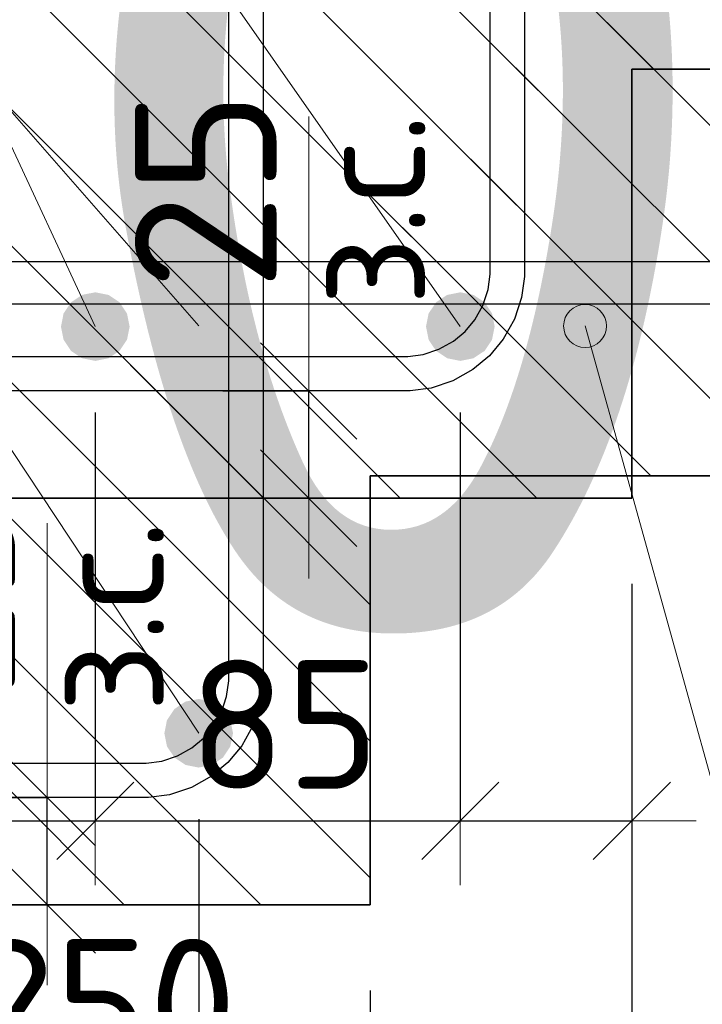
# Model space of a CAD drawing. Header units: metres. Extents: x -38 to 98, y -15 to 21.
# Tile 70 of 124: x 72.383 to 72.542, y 6.26 to 6.49. Entities that reach past the tile are written whole.
import ezdxf

# ---------------------------------------------------------------- set-up
doc = ezdxf.new("R2010")
doc.units = ezdxf.units.M
doc.header["$PDMODE"] = 65
for name, color, linetype, lineweight in [('XR$3$Арм.стержн. Хомут', 240, 'Continuous', 35), ('XR$3$Арм.стержн.горизонт. 1', 180, 'Continuous', 35), ('XR$3$Размерная линия (1)', 7, 'Continuous', 13), ('XR$3$Размерная линия_ общее', 7, 'Continuous', 13), ('XR$5$Арм. стержнями нижней зоны', 180, 'Continuous', 35), ('XR$5$Арм.стержн. Арматура края', 96, 'Continuous', 35), ('XR$5$Арм.стержн. Хомут', 240, 'Continuous', 35), ('XR$5$Арм.стержн.горизонт. 1', 180, 'Continuous', 35), ('XR$5$ВК__отв в полу 1-2 эт', 220, 'Continuous', 25), ('XR$5$Размерная линия (1)', 7, 'Continuous', 13), ('XR$5$Размерная линия_ общее', 7, 'Continuous', 13)]:
    doc.layers.add(name, color=color, linetype=linetype, lineweight=lineweight)
doc.styles.add('ISOCPEUR', font='txt')
doc.dimstyles.new('DIMSTYLE_11', dxfattribs={"dimtxt": 0.033, "dimasz": 0.0375, "dimexe": 0, "dimexo": 0, "dimgap": 0.0165, "dimtad": 2, "dimdec": 0, "dimlfac": 1000, "dimrnd": 1, "dimzin": 12, "dimdsep": 46, "dimtxsty": 'ISOCPEUR', "dimblk1": 'ALL_ML_STRICH', "dimblk2": 'ALL_ML_STRICH', "dimsah": 1, "dimcen": 0, "dimclrd": 7, "dimclre": 256, "dimclrt": 7, "dimadec": 0, "dimazin": 0, "dimtfac": 1, "dimtdec": 0, "dimtix": 1, "dimtmove": 2, "dimatfit": 3, "dimfxl": 0, "dimtvp": 1.2, "dimtzin": 0, "dimlwd": 0, "dimlwe": -3, "dimarcsym": 0})
doc.dimstyles.new('DIMSTYLE_12', dxfattribs={"dimtxt": 0.03, "dimasz": 0.03, "dimexe": 0, "dimexo": 0, "dimgap": 0.015, "dimtad": 2, "dimdec": 0, "dimlfac": 1000, "dimrnd": 1, "dimzin": 12, "dimdsep": 46, "dimtxsty": 'ISOCPEUR', "dimblk1": 'ALL_ML_STRICH', "dimblk2": 'ALL_ML_STRICH', "dimsah": 1, "dimcen": 0, "dimclrd": 7, "dimclre": 256, "dimclrt": 7, "dimadec": 0, "dimazin": 0, "dimtfac": 1, "dimtdec": 0, "dimtix": 1, "dimtmove": 2, "dimatfit": 3, "dimfxl": 0, "dimtzin": 0, "dimlwd": 0, "dimlwe": -3, "dimarcsym": 0})
doc.dimstyles.new('DIMSTYLE_14', dxfattribs={"dimtxt": 0.03, "dimasz": 0.03, "dimexe": 0, "dimexo": 0, "dimgap": 0.015, "dimtad": 2, "dimdec": 0, "dimlfac": 1000, "dimrnd": 1, "dimzin": 12, "dimdsep": 46, "dimtxsty": 'ISOCPEUR', "dimblk1": 'ALL_ML_STRICH', "dimblk2": 'ALL_ML_STRICH', "dimsah": 1, "dimcen": 0, "dimclrd": 7, "dimclre": 256, "dimclrt": 7, "dimadec": 0, "dimazin": 0, "dimtfac": 1, "dimtdec": 0, "dimtix": 1, "dimtmove": 2, "dimatfit": 3, "dimfxl": 0, "dimtvp": 1.2, "dimtzin": 0, "dimlwd": 0, "dimlwe": -3, "dimarcsym": 0})
pattern_1 = [(135, (0, 0), (-0.031819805, -0.031819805), [0.4, -0.05, 0, -0.05]), (135, (-0.01591, -0.01591), (-0.031819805, -0.031819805), [0.8, -0.1, 0.1, -0.1])]

# ---------------------------------------------------------------- blocks, each defined once
blk = doc.blocks.new('ALL_ML_STRICH')
at = {"color": 0, "linetype": 'ByBlock', "lineweight": -2}
for p, q in [((0, -0.5), (0, 0.5)), ((-0.3, -0.3), (0.3, 0.3)), ((-1, 0), (0.5, 0))]:
    blk.add_line(p, q, dxfattribs=at)
blk = doc.blocks.new('*D70')
at = {"layer": 'DEFPOINTS', "color": 7, "linetype": 'Continuous', "lineweight": 13, "transparency": 33554687}
for p in [(72.40997, 6.40326), (72.41497, 6.37826), (72.44996, 6.37826)]:
    blk.add_point(p, dxfattribs=at)
at = {"layer": 'XR$3$Размерная линия_ общее', "color": 253, "linetype": 'Continuous', "lineweight": -2, "true_color": 0xa0a0a0, "transparency": 33554687}
for p, q in [((72.42997, 6.40326), (72.44996, 6.40326)), ((72.43497, 6.37826), (72.44996, 6.37826))]:
    blk.add_line(p, q, dxfattribs=at)
at = {"layer": 'XR$3$Размерная линия_ общее', "color": 7, "linetype": 'Continuous', "lineweight": -2, "transparency": 33554687}
blk.add_line((72.44996, 6.37826), (72.44996, 6.40326), dxfattribs=at)
at = {"layer": 'XR$3$Размерная линия_ общее', "color": 7, "linetype": 'Continuous', "lineweight": 13, "transparency": 33554687, "xscale": 0.0375, "yscale": 0.0375, "zscale": 0.0375}
for p, rotation in [((72.44996, 6.40326), 90), ((72.44996, 6.37826), 270)]:
    blk.add_blockref('ALL_ML_STRICH', p, dxfattribs=dict(at, rotation=rotation))
at = {"layer": 'XR$3$Размерная линия_ общее', "color": 7, "linetype": 'Continuous', "lineweight": 13, "transparency": 33554687, "insert": (72.45016, 6.42304), "char_height": 0.027, "width": 0.00135, "attachment_point": 1, "rotation": 90, "line_spacing_factor": 0.60241, "style": 'ISOCPEUR'}
blk.add_mtext('з.с.', dxfattribs=at)
at = {"layer": 'XR$3$Размерная линия_ общее', "color": 7, "linetype": 'Continuous', "lineweight": 13, "transparency": 33554687, "insert": (72.42596, 6.44998), "char_height": 0.033, "width": 0.066, "attachment_point": 5, "rotation": 90, "style": 'ISOCPEUR'}
blk.add_mtext('\\A1;{25}', dxfattribs=at)
blk = doc.blocks.new('*D71')
at = {"layer": 'DEFPOINTS', "color": 7, "linetype": 'Continuous', "lineweight": 13, "transparency": 33554687}
for p in [(72.2753, 6.37826), (72.52526, 6.37826), (72.2753, 6.23802)]:
    blk.add_point(p, dxfattribs=at)
at = {"layer": 'XR$3$Размерная линия (1)', "color": 9, "linetype": 'Continuous', "lineweight": -2, "true_color": 0xc7c7c7, "transparency": 33554687}
for p, q in [((72.2753, 6.35826), (72.2753, 6.23802)), ((72.52526, 6.35826), (72.52526, 6.23802))]:
    blk.add_line(p, q, dxfattribs=at)
at = {"layer": 'XR$3$Размерная линия (1)', "color": 7, "linetype": 'Continuous', "lineweight": -2, "transparency": 33554687}
blk.add_line((72.2753, 6.23802), (72.52526, 6.23802), dxfattribs=at)
at = {"layer": 'XR$3$Размерная линия (1)', "color": 7, "linetype": 'Continuous', "lineweight": 13, "transparency": 33554687, "xscale": 0.03, "yscale": 0.03, "zscale": 0.03, "rotation": 180}
blk.add_blockref('ALL_ML_STRICH', (72.2753, 6.23802), dxfattribs=at)
at = {"layer": 'XR$3$Размерная линия (1)', "color": 7, "linetype": 'Continuous', "lineweight": 13, "transparency": 33554687, "xscale": 0.03, "yscale": 0.03, "zscale": 0.03}
blk.add_blockref('ALL_ML_STRICH', (72.52526, 6.23802), dxfattribs=at)
at = {"layer": 'XR$3$Размерная линия (1)', "color": 7, "linetype": 'Continuous', "lineweight": 13, "transparency": 33554687, "insert": (72.40178, 6.26052), "char_height": 0.03, "width": 0.09, "attachment_point": 5, "style": 'ISOCPEUR'}
blk.add_mtext('\\A1;{250}', dxfattribs=at)
blk = doc.blocks.new('*D74')
at = {"layer": 'DEFPOINTS', "color": 7, "linetype": 'Continuous', "lineweight": 13, "transparency": 33554687}
for p in [(72.31523, 6.41826), (72.40023, 6.41826), (72.31523, 6.30302)]:
    blk.add_point(p, dxfattribs=at)
at = {"layer": 'XR$3$Размерная линия (1)', "color": 9, "linetype": 'Continuous', "lineweight": -2, "true_color": 0xc7c7c7, "transparency": 33554687}
for p, q in [((72.31523, 6.39826), (72.31523, 6.30302)), ((72.40023, 6.39826), (72.40023, 6.30302))]:
    blk.add_line(p, q, dxfattribs=at)
at = {"layer": 'XR$3$Размерная линия (1)', "color": 7, "linetype": 'Continuous', "lineweight": -2, "transparency": 33554687}
blk.add_line((72.31523, 6.30302), (72.40023, 6.30302), dxfattribs=at)
at = {"layer": 'XR$3$Размерная линия (1)', "color": 7, "linetype": 'Continuous', "lineweight": 13, "transparency": 33554687, "xscale": 0.03, "yscale": 0.03, "zscale": 0.03, "rotation": 180}
blk.add_blockref('ALL_ML_STRICH', (72.31523, 6.30302), dxfattribs=at)
at = {"layer": 'XR$3$Размерная линия (1)', "color": 7, "linetype": 'Continuous', "lineweight": 13, "transparency": 33554687, "xscale": 0.03, "yscale": 0.03, "zscale": 0.03}
blk.add_blockref('ALL_ML_STRICH', (72.40023, 6.30302), dxfattribs=at)
at = {"layer": 'XR$3$Размерная линия (1)', "color": 7, "linetype": 'Continuous', "lineweight": 13, "transparency": 33554687, "insert": (72.35923, 6.32552), "char_height": 0.03, "width": 0.06, "attachment_point": 5, "style": 'ISOCPEUR'}
blk.add_mtext('\\A1;{85}', dxfattribs=at)
blk = doc.blocks.new('*D75')
at = {"layer": 'DEFPOINTS', "color": 7, "linetype": 'Continuous', "lineweight": 13, "transparency": 33554687}
for p in [(72.40023, 6.41826), (72.4853, 6.41826), (72.40023, 6.30302)]:
    blk.add_point(p, dxfattribs=at)
at = {"layer": 'XR$3$Размерная линия (1)', "color": 9, "linetype": 'Continuous', "lineweight": -2, "true_color": 0xc7c7c7, "transparency": 33554687}
for p, q in [((72.40023, 6.39826), (72.40023, 6.30302)), ((72.4853, 6.39826), (72.4853, 6.30302))]:
    blk.add_line(p, q, dxfattribs=at)
at = {"layer": 'XR$3$Размерная линия (1)', "color": 7, "linetype": 'Continuous', "lineweight": -2, "transparency": 33554687}
blk.add_line((72.40023, 6.30302), (72.4853, 6.30302), dxfattribs=at)
at = {"layer": 'XR$3$Размерная линия (1)', "color": 7, "linetype": 'Continuous', "lineweight": 13, "transparency": 33554687, "xscale": 0.03, "yscale": 0.03, "zscale": 0.03, "rotation": 180}
blk.add_blockref('ALL_ML_STRICH', (72.40023, 6.30302), dxfattribs=at)
at = {"layer": 'XR$3$Размерная линия (1)', "color": 7, "linetype": 'Continuous', "lineweight": 13, "transparency": 33554687, "xscale": 0.03, "yscale": 0.03, "zscale": 0.03}
blk.add_blockref('ALL_ML_STRICH', (72.4853, 6.30302), dxfattribs=at)
at = {"layer": 'XR$3$Размерная линия (1)', "color": 7, "linetype": 'Continuous', "lineweight": 13, "transparency": 33554687, "insert": (72.44426, 6.32552), "char_height": 0.03, "width": 0.06, "attachment_point": 5, "style": 'ISOCPEUR'}
blk.add_mtext('\\A1;{85}', dxfattribs=at)
blk = doc.blocks.new('*D76')
at = {"layer": 'DEFPOINTS', "color": 7, "linetype": 'Continuous', "lineweight": 13, "transparency": 33554687}
for p in [(72.4853, 6.41826), (72.52526, 6.37826), (72.4853, 6.30302)]:
    blk.add_point(p, dxfattribs=at)
at = {"layer": 'XR$3$Размерная линия (1)', "color": 9, "linetype": 'Continuous', "lineweight": -2, "true_color": 0xc7c7c7, "transparency": 33554687}
for p, q in [((72.4853, 6.39826), (72.4853, 6.30302)), ((72.52526, 6.35826), (72.52526, 6.30302))]:
    blk.add_line(p, q, dxfattribs=at)
at = {"layer": 'XR$3$Размерная линия (1)', "color": 7, "linetype": 'Continuous', "lineweight": -2, "transparency": 33554687}
blk.add_line((72.4853, 6.30302), (72.52526, 6.30302), dxfattribs=at)
at = {"layer": 'XR$3$Размерная линия (1)', "color": 7, "linetype": 'Continuous', "lineweight": 13, "transparency": 33554687, "xscale": 0.03, "yscale": 0.03, "zscale": 0.03, "rotation": 180}
blk.add_blockref('ALL_ML_STRICH', (72.4853, 6.30302), dxfattribs=at)
at = {"layer": 'XR$3$Размерная линия (1)', "color": 7, "linetype": 'Continuous', "lineweight": 13, "transparency": 33554687, "xscale": 0.03, "yscale": 0.03, "zscale": 0.03}
blk.add_blockref('ALL_ML_STRICH', (72.52526, 6.30302), dxfattribs=at)
at = {"layer": 'XR$3$Размерная линия (1)', "color": 7, "linetype": 'Continuous', "lineweight": 13, "transparency": 33554687, "insert": (72.5656, 6.32522), "char_height": 0.03, "width": 0.06, "attachment_point": 5, "style": 'ISOCPEUR'}
blk.add_mtext('\\A1;{40}', dxfattribs=at)
blk = doc.blocks.new('*D437')
at = {"layer": 'DEFPOINTS', "color": 7, "linetype": 'Continuous', "lineweight": 13, "transparency": 33554687}
for p in [(72.21436, 6.28345), (72.46432, 6.28345), (72.21436, 6.14321)]:
    blk.add_point(p, dxfattribs=at)
at = {"layer": 'XR$5$Размерная линия (1)', "color": 9, "linetype": 'Continuous', "lineweight": -2, "true_color": 0xc7c7c7, "transparency": 33554687}
for p, q in [((72.21436, 6.26345), (72.21436, 6.14321)), ((72.46432, 6.26345), (72.46432, 6.14321))]:
    blk.add_line(p, q, dxfattribs=at)
at = {"layer": 'XR$5$Размерная линия (1)', "color": 7, "linetype": 'Continuous', "lineweight": -2, "transparency": 33554687}
blk.add_line((72.21436, 6.14321), (72.46432, 6.14321), dxfattribs=at)
at = {"layer": 'XR$5$Размерная линия (1)', "color": 7, "linetype": 'Continuous', "lineweight": 13, "transparency": 33554687, "xscale": 0.03, "yscale": 0.03, "zscale": 0.03, "rotation": 180}
blk.add_blockref('ALL_ML_STRICH', (72.21436, 6.14321), dxfattribs=at)
at = {"layer": 'XR$5$Размерная линия (1)', "color": 7, "linetype": 'Continuous', "lineweight": 13, "transparency": 33554687, "xscale": 0.03, "yscale": 0.03, "zscale": 0.03}
blk.add_blockref('ALL_ML_STRICH', (72.46432, 6.14321), dxfattribs=at)
at = {"layer": 'XR$5$Размерная линия (1)', "color": 7, "linetype": 'Continuous', "lineweight": 13, "transparency": 33554687, "insert": (72.34084, 6.16571), "char_height": 0.03, "width": 0.09, "attachment_point": 5, "style": 'ISOCPEUR'}
blk.add_mtext('\\A1;{250}', dxfattribs=at)
blk = doc.blocks.new('*D440')
at = {"layer": 'DEFPOINTS', "color": 7, "linetype": 'Continuous', "lineweight": 13, "transparency": 33554687}
for p in [(72.33928, 6.32345), (72.42436, 6.32345), (72.33928, 6.20821)]:
    blk.add_point(p, dxfattribs=at)
at = {"layer": 'XR$5$Размерная линия (1)', "color": 9, "linetype": 'Continuous', "lineweight": -2, "true_color": 0xc7c7c7, "transparency": 33554687}
for p, q in [((72.33928, 6.30345), (72.33928, 6.20821)), ((72.42436, 6.30345), (72.42436, 6.20821))]:
    blk.add_line(p, q, dxfattribs=at)
at = {"layer": 'XR$5$Размерная линия (1)', "color": 7, "linetype": 'Continuous', "lineweight": -2, "transparency": 33554687}
blk.add_line((72.33928, 6.20821), (72.42436, 6.20821), dxfattribs=at)
at = {"layer": 'XR$5$Размерная линия (1)', "color": 7, "linetype": 'Continuous', "lineweight": 13, "transparency": 33554687, "xscale": 0.03, "yscale": 0.03, "zscale": 0.03, "rotation": 180}
blk.add_blockref('ALL_ML_STRICH', (72.33928, 6.20821), dxfattribs=at)
at = {"layer": 'XR$5$Размерная линия (1)', "color": 7, "linetype": 'Continuous', "lineweight": 13, "transparency": 33554687, "xscale": 0.03, "yscale": 0.03, "zscale": 0.03}
blk.add_blockref('ALL_ML_STRICH', (72.42436, 6.20821), dxfattribs=at)
at = {"layer": 'XR$5$Размерная линия (1)', "color": 7, "linetype": 'Continuous', "lineweight": 13, "transparency": 33554687, "insert": (72.38332, 6.23071), "char_height": 0.03, "width": 0.06, "attachment_point": 5, "style": 'ISOCPEUR'}
blk.add_mtext('\\A1;{85}', dxfattribs=at)
blk = doc.blocks.new('*D441')
at = {"layer": 'DEFPOINTS', "color": 7, "linetype": 'Continuous', "lineweight": 13, "transparency": 33554687}
for p in [(72.42436, 6.32345), (72.46432, 6.28345), (72.42436, 6.20821)]:
    blk.add_point(p, dxfattribs=at)
at = {"layer": 'XR$5$Размерная линия (1)', "color": 9, "linetype": 'Continuous', "lineweight": -2, "true_color": 0xc7c7c7, "transparency": 33554687}
for p, q in [((72.42436, 6.30345), (72.42436, 6.20821)), ((72.46432, 6.26345), (72.46432, 6.20821))]:
    blk.add_line(p, q, dxfattribs=at)
at = {"layer": 'XR$5$Размерная линия (1)', "color": 7, "linetype": 'Continuous', "lineweight": -2, "transparency": 33554687}
blk.add_line((72.42436, 6.20821), (72.46432, 6.20821), dxfattribs=at)
at = {"layer": 'XR$5$Размерная линия (1)', "color": 7, "linetype": 'Continuous', "lineweight": 13, "transparency": 33554687, "xscale": 0.03, "yscale": 0.03, "zscale": 0.03, "rotation": 180}
blk.add_blockref('ALL_ML_STRICH', (72.42436, 6.20821), dxfattribs=at)
at = {"layer": 'XR$5$Размерная линия (1)', "color": 7, "linetype": 'Continuous', "lineweight": 13, "transparency": 33554687, "xscale": 0.03, "yscale": 0.03, "zscale": 0.03}
blk.add_blockref('ALL_ML_STRICH', (72.46432, 6.20821), dxfattribs=at)
at = {"layer": 'XR$5$Размерная линия (1)', "color": 7, "linetype": 'Continuous', "lineweight": 13, "transparency": 33554687, "insert": (72.50466, 6.23041), "char_height": 0.03, "width": 0.06, "attachment_point": 5, "style": 'ISOCPEUR'}
blk.add_mtext('\\A1;{40}', dxfattribs=at)
blk = doc.blocks.new('*D443')
at = {"layer": 'DEFPOINTS', "color": 7, "linetype": 'Continuous', "lineweight": 13, "transparency": 33554687}
for p in [(72.34903, 6.30845), (72.35403, 6.28345), (72.38901, 6.28345)]:
    blk.add_point(p, dxfattribs=at)
at = {"layer": 'XR$5$Размерная линия_ общее', "color": 253, "linetype": 'Continuous', "lineweight": -2, "true_color": 0xa0a0a0, "transparency": 33554687}
for p, q in [((72.36903, 6.30845), (72.38901, 6.30845)), ((72.37403, 6.28345), (72.38901, 6.28345))]:
    blk.add_line(p, q, dxfattribs=at)
at = {"layer": 'XR$5$Размерная линия_ общее', "color": 7, "linetype": 'Continuous', "lineweight": -2, "transparency": 33554687}
blk.add_line((72.38901, 6.28345), (72.38901, 6.30845), dxfattribs=at)
at = {"layer": 'XR$5$Размерная линия_ общее', "color": 7, "linetype": 'Continuous', "lineweight": 13, "transparency": 33554687, "xscale": 0.0375, "yscale": 0.0375, "zscale": 0.0375}
for p, rotation in [((72.38901, 6.30845), 90), ((72.38901, 6.28345), 270)]:
    blk.add_blockref('ALL_ML_STRICH', p, dxfattribs=dict(at, rotation=rotation))
at = {"layer": 'XR$5$Размерная линия_ общее', "color": 7, "linetype": 'Continuous', "lineweight": 13, "transparency": 33554687, "insert": (72.38922, 6.32822), "char_height": 0.027, "width": 0.00135, "attachment_point": 1, "rotation": 90, "line_spacing_factor": 0.60241, "style": 'ISOCPEUR'}
blk.add_mtext('з.с.', dxfattribs=at)
at = {"layer": 'XR$5$Размерная линия_ общее', "color": 7, "linetype": 'Continuous', "lineweight": 13, "transparency": 33554687, "insert": (72.36501, 6.35517), "char_height": 0.033, "width": 0.066, "attachment_point": 5, "rotation": 90, "style": 'ISOCPEUR'}
blk.add_mtext('\\A1;{25}', dxfattribs=at)

msp = doc.modelspace()

# ---------------------------------------------------------------- hatches: boundary and pattern name
at = {"linetype": 'Continuous', "lineweight": 25, "transparency": 33554687}
h = msp.add_hatch(dxfattribs=at)
h.set_pattern_fill('__________540', scale=0.015, style=0, pattern_type=2)
h.set_pattern_definition(pattern_1)
h.paths.add_polyline_path([(72.52526, 6.67826), (72.27526, 6.67826), (72.27526, 6.37826), (72.52526, 6.37826)], flags=0)
h = msp.add_hatch(dxfattribs=at)
h.set_pattern_fill('__________540', scale=0.015, style=0, pattern_type=2)
h.set_pattern_definition(pattern_1)
h.paths.add_polyline_path([(72.52526, 6.67826), (72.52526, 6.47826), (72.65723, 6.47826), (72.65723, 6.67826)], flags=0)
at = {"linetype": 'Continuous', "lineweight": 13, "transparency": 33554687}
h = msp.add_hatch(dxfattribs=at)
h.set_pattern_fill('__________540', scale=0.015, style=0, pattern_type=2)
h.set_pattern_definition(pattern_1)
h.paths.add_polyline_path([(72.21432, 6.58345), (72.21432, 6.38345), (72.62859, 6.38345), (72.62859, 6.58345)], flags=0)
at = {"linetype": 'Continuous', "lineweight": 25, "transparency": 33554687}
h = msp.add_hatch(dxfattribs=at)
h.set_pattern_fill('__________540', scale=0.015, style=0, pattern_type=2)
h.set_pattern_definition(pattern_1)
h.paths.add_polyline_path([(72.46432, 6.38345), (72.21432, 6.38345), (72.21432, 6.28345), (72.46432, 6.28345)], flags=0)
at = {"layer": 'XR$3$Арм.стержн.горизонт. 1', "linetype": 'Continuous', "lineweight": 50, "transparency": 33554687}
for points in [[(72.40823, 6.41826), (72.40762, 6.42132), (72.40588, 6.42392), (72.40329, 6.42565), (72.40023, 6.42626), (72.39716, 6.42565), (72.39457, 6.42392), (72.39283, 6.42132), (72.39223, 6.41826), (72.39283, 6.4152), (72.39457, 6.4126), (72.39716, 6.41087), (72.40023, 6.41026), (72.40329, 6.41087), (72.40588, 6.4126), (72.40762, 6.4152)], [(72.4933, 6.41826), (72.49269, 6.42132), (72.49096, 6.42392), (72.48836, 6.42565), (72.4853, 6.42626), (72.48224, 6.42565), (72.47965, 6.42392), (72.47791, 6.42132), (72.4773, 6.41826), (72.47791, 6.4152), (72.47965, 6.4126), (72.48224, 6.41087), (72.4853, 6.41026), (72.48836, 6.41087), (72.49096, 6.4126), (72.49269, 6.4152)]]:
    msp.add_hatch(color=7, dxfattribs=at).paths.add_polyline_path(points)
at = {"layer": 'XR$5$Арм.стержн.горизонт. 1', "linetype": 'Continuous', "lineweight": 50, "transparency": 33554687}
for points in [[(72.43232, 6.41845), (72.43171, 6.42151), (72.42998, 6.42411), (72.42738, 6.42584), (72.42432, 6.42645), (72.42126, 6.42584), (72.41867, 6.42411), (72.41693, 6.42151), (72.41632, 6.41845), (72.41693, 6.41539), (72.41867, 6.41279), (72.42126, 6.41106), (72.42432, 6.41045), (72.42738, 6.41106), (72.42998, 6.41279), (72.43171, 6.41539)], [(72.43232, 6.32345), (72.43171, 6.32651), (72.42998, 6.32911), (72.42738, 6.33084), (72.42432, 6.33145), (72.42126, 6.33084), (72.41867, 6.32911), (72.41693, 6.32651), (72.41632, 6.32345), (72.41693, 6.32039), (72.41867, 6.31779), (72.42126, 6.31606), (72.42432, 6.31545), (72.42738, 6.31606), (72.42998, 6.31779), (72.43171, 6.32039)]]:
    msp.add_hatch(color=7, dxfattribs=at).paths.add_polyline_path(points)

# ---------------------------------------------------------------- linework, layer by layer
at = {"color": 7, "linetype": 'Continuous', "lineweight": 35, "transparency": 33554687}
for p, q in [((72.52526, 6.47826), (72.65723, 6.47826)), ((72.52526, 6.37826), (72.52526, 6.47826)), ((72.46432, 6.28345), (72.46432, 6.38345)), ((72.46432, 6.38345), (72.62859, 6.38345)), ((72.27526, 6.37826), (72.52526, 6.37826)), ((72.21432, 6.28345), (72.46432, 6.28345))]:
    msp.add_line(p, q, dxfattribs=at)
at = {"color": 7, "linetype": 'Continuous', "lineweight": 13, "transparency": 33554687}
for p, q in [((72.44996, 6.40326), (72.44996, 6.46726)), ((72.38901, 6.30845), (72.38901, 6.37245))]:
    msp.add_line(p, q, dxfattribs=at)
msp.add_circle((72.51436, 6.4184), 0.005, dxfattribs=at)
at = {"layer": 'XR$3$Арм.стержн. Хомут', "color": 40, "linetype": 'Continuous', "lineweight": 25, "transparency": 33554687}
for points in [[(72.50026, 6.62258), (72.50026, 6.42994), (72.49959, 6.42506), (72.49791, 6.41998), (72.49529, 6.4153), (72.49207, 6.41145), (72.48822, 6.40823), (72.48355, 6.40561), (72.47847, 6.40394), (72.47359, 6.40326), (72.3269, 6.40326)], [(72.50026, 6.62258), (72.50026, 6.42994), (72.49959, 6.42506), (72.49791, 6.41998), (72.49529, 6.4153), (72.49207, 6.41145), (72.48822, 6.40823), (72.48355, 6.40561), (72.47847, 6.40394), (72.47359, 6.40326), (72.3269, 6.40326)], [(72.32746, 6.41126), (72.47303, 6.41126), (72.47665, 6.41176), (72.48031, 6.41297), (72.48367, 6.41485), (72.4864, 6.41713), (72.48868, 6.41986), (72.49055, 6.42321), (72.49176, 6.42687), (72.49226, 6.43049), (72.49226, 6.62203)], [(72.32746, 6.41126), (72.47303, 6.41126), (72.47665, 6.41176), (72.48031, 6.41297), (72.48367, 6.41485), (72.4864, 6.41713), (72.48868, 6.41986), (72.49055, 6.42321), (72.49176, 6.42687), (72.49226, 6.43049), (72.49226, 6.62203)]]:
    msp.add_lwpolyline(points, dxfattribs=at)
at = {"layer": 'XR$3$Арм.стержн.горизонт. 1', "color": 7, "linetype": 'Continuous', "lineweight": 13, "transparency": 33554687}
for q in [(72.4853, 6.41826), (72.40023, 6.41826)]:
    msp.add_line((72.23031, 6.78305), q, dxfattribs=at)
at = {"layer": 'XR$5$Арм. стержнями нижней зоны', "color": 4, "linetype": 'Continuous', "lineweight": 25, "transparency": 33554687}
msp.add_lwpolyline([(72.23932, 6.43345), (72.63359, 6.43345), (72.63359, 6.42345), (72.23932, 6.42345), (72.23932, 6.43345)], dxfattribs=at)
msp.add_lwpolyline([(72.23932, 6.43345), (72.63359, 6.43345), (72.63359, 6.42345), (72.23932, 6.42345), (72.23932, 6.43345)], dxfattribs=at)
at = {"layer": 'XR$5$Арм.стержн. Арматура края', "color": 4, "linetype": 'Continuous', "lineweight": 25, "transparency": 33554687}
for points in [[(72.63359, 6.42345), (72.26789, 6.42345), (72.26267, 6.42417), (72.25723, 6.42597), (72.25222, 6.42877), (72.2481, 6.43222), (72.24465, 6.43635), (72.24184, 6.44136), (72.24005, 6.4468), (72.23932, 6.45201), (72.23932, 6.52888), (72.24005, 6.5341), (72.24184, 6.53954), (72.24465, 6.54455), (72.2481, 6.54868), (72.25222, 6.55212), (72.25723, 6.55493), (72.26267, 6.55672), (72.26789, 6.55745), (72.63359, 6.55745)], [(72.63359, 6.42345), (72.26789, 6.42345), (72.26267, 6.42417), (72.25723, 6.42597), (72.25222, 6.42877), (72.2481, 6.43222), (72.24465, 6.43635), (72.24184, 6.44136), (72.24005, 6.4468), (72.23932, 6.45201), (72.23932, 6.52888), (72.24005, 6.5341), (72.24184, 6.53954), (72.24465, 6.54455), (72.2481, 6.54868), (72.25222, 6.55212), (72.25723, 6.55493), (72.26267, 6.55672), (72.26789, 6.55745), (72.63359, 6.55745)], [(72.63359, 6.54745), (72.26858, 6.54745), (72.26494, 6.54694), (72.26128, 6.54573), (72.25792, 6.54385), (72.25519, 6.54158), (72.25292, 6.53885), (72.25104, 6.53549), (72.24983, 6.53183), (72.24932, 6.52819), (72.24932, 6.45271), (72.24983, 6.44907), (72.25104, 6.4454), (72.25292, 6.44205), (72.25519, 6.43932), (72.25792, 6.43704), (72.26128, 6.43516), (72.26494, 6.43395), (72.26858, 6.43345), (72.63359, 6.43345)], [(72.63359, 6.54745), (72.26858, 6.54745), (72.26494, 6.54694), (72.26128, 6.54573), (72.25792, 6.54385), (72.25519, 6.54158), (72.25292, 6.53885), (72.25104, 6.53549), (72.24983, 6.53183), (72.24932, 6.52819), (72.24932, 6.45271), (72.24983, 6.44907), (72.25104, 6.4454), (72.25292, 6.44205), (72.25519, 6.43932), (72.25792, 6.43704), (72.26128, 6.43516), (72.26494, 6.43395), (72.26858, 6.43345), (72.63359, 6.43345)]]:
    msp.add_lwpolyline(points, dxfattribs=at)
at = {"layer": 'XR$5$Арм.стержн. Хомут', "color": 40, "linetype": 'Continuous', "lineweight": 25, "transparency": 33554687}
for points in [[(72.43932, 6.52777), (72.43932, 6.33513), (72.43864, 6.33025), (72.43697, 6.32517), (72.43435, 6.32049), (72.43113, 6.31664), (72.42728, 6.31342), (72.42261, 6.3108), (72.41753, 6.30913), (72.41265, 6.30845), (72.26596, 6.30845)], [(72.43932, 6.52777), (72.43932, 6.33513), (72.43864, 6.33025), (72.43697, 6.32517), (72.43435, 6.32049), (72.43113, 6.31664), (72.42728, 6.31342), (72.42261, 6.3108), (72.41753, 6.30913), (72.41265, 6.30845), (72.26596, 6.30845)], [(72.26652, 6.31645), (72.41209, 6.31645), (72.41571, 6.31695), (72.41937, 6.31816), (72.42272, 6.32004), (72.42545, 6.32232), (72.42773, 6.32505), (72.42961, 6.3284), (72.43082, 6.33206), (72.43132, 6.33568), (72.43132, 6.52722)], [(72.26652, 6.31645), (72.41209, 6.31645), (72.41571, 6.31695), (72.41937, 6.31816), (72.42272, 6.32004), (72.42545, 6.32232), (72.42773, 6.32505), (72.42961, 6.3284), (72.43082, 6.33206), (72.43132, 6.33568), (72.43132, 6.52722)]]:
    msp.add_lwpolyline(points, dxfattribs=at)
at = {"layer": 'XR$5$Арм.стержн.горизонт. 1', "color": 7, "linetype": 'Continuous', "lineweight": 13, "transparency": 33554687}
for q in [(72.42432, 6.32345), (72.42432, 6.41845)]:
    msp.add_line((72.1672, 6.71235), q, dxfattribs=at)
at = {"layer": 'XR$5$ВК__отв в полу 1-2 эт', "color": 7, "linetype": 'Continuous', "lineweight": 13, "transparency": 33554687}
msp.add_line((72.51436, 6.4184), (72.57382, 6.20447), dxfattribs=at)

# ---------------------------------------------------------------- texts
at = {"color": 7, "linetype": 'Continuous', "lineweight": 35, "transparency": 33554687, "insert": (70.35063, 6.34671), "char_height": 0.25, "width": 2.7437149, "attachment_point": 7, "style": 'ISOCPEUR'}
msp.add_mtext('\\W0.96;ГОСТ 34028-2016', dxfattribs=at)

# ---------------------------------------------------------------- dimensions: what is measured, and where the dimension line sits
at = {"layer": 'XR$3$Размерная линия (1)', "color": 7, "linetype": 'Continuous', "lineweight": 13, "transparency": 33554687}
for base, p1, p2, dimstyle, picture, middle in [((72.40023, 6.30302), (72.31523, 6.39826), (72.40023, 6.39826), 'DIMSTYLE_12', '*D74', (72.35923, 6.32552)), ((72.4853, 6.30302), (72.40023, 6.39826), (72.4853, 6.39826), 'DIMSTYLE_12', '*D75', (72.44426, 6.32552)), ((72.52526, 6.30302), (72.4853, 6.39826), (72.52526, 6.35826), 'DIMSTYLE_14', '*D76', (72.5656, 6.32522)), ((72.52526, 6.23802), (72.2753, 6.35826), (72.52526, 6.35826), 'DIMSTYLE_12', '*D71', (72.40178, 6.26052))]:
    dim = msp.add_linear_dim(base=base, p1=p1, p2=p2, dimstyle=dimstyle, override={"dimpost": '<>', "dimclrd": 7, "dimclre": 9, "dimclrt": 7, "dimlwd": 0, "dimlwe": 65533}, dxfattribs=at)
    dim.commit()
    dim.dimension.update_dxf_attribs({"geometry": picture, "text_midpoint": middle, "dimtype": 160})
at = {"layer": 'XR$3$Размерная линия_ общее', "color": 7, "linetype": 'Continuous', "lineweight": 13, "transparency": 33554687}
dim = msp.add_linear_dim(base=(72.44996, 6.40326), p1=(72.43497, 6.37826), p2=(72.42997, 6.40326), angle=90, text='<>\\Xз.с.', dimstyle='DIMSTYLE_11', override={"dimpost": '<>', "dimclrd": 7, "dimclre": 253, "dimclrt": 7, "dimlwd": 0, "dimlwe": 65533}, dxfattribs=at)
dim.commit()
dim.dimension.update_dxf_attribs({"geometry": '*D70', "text_midpoint": (72.42596, 6.44998), "dimtype": 160})
at = {"layer": 'XR$5$Размерная линия (1)', "color": 7, "linetype": 'Continuous', "lineweight": 13, "transparency": 33554687}
for base, p1, p2, dimstyle, picture, middle in [((72.42436, 6.20821), (72.33928, 6.30345), (72.42436, 6.30345), 'DIMSTYLE_12', '*D440', (72.38332, 6.23071)), ((72.46432, 6.20821), (72.42436, 6.30345), (72.46432, 6.26345), 'DIMSTYLE_14', '*D441', (72.50466, 6.23041)), ((72.46432, 6.14321), (72.21436, 6.26345), (72.46432, 6.26345), 'DIMSTYLE_12', '*D437', (72.34084, 6.16571))]:
    dim = msp.add_linear_dim(base=base, p1=p1, p2=p2, dimstyle=dimstyle, override={"dimpost": '<>', "dimclrd": 7, "dimclre": 9, "dimclrt": 7, "dimlwd": 0, "dimlwe": 65533}, dxfattribs=at)
    dim.commit()
    dim.dimension.update_dxf_attribs({"geometry": picture, "text_midpoint": middle, "dimtype": 160})
at = {"layer": 'XR$5$Размерная линия_ общее', "color": 7, "linetype": 'Continuous', "lineweight": 13, "transparency": 33554687}
dim = msp.add_linear_dim(base=(72.38901, 6.30845), p1=(72.37403, 6.28345), p2=(72.36903, 6.30845), angle=90, text='<>\\Xз.с.', dimstyle='DIMSTYLE_11', override={"dimpost": '<>', "dimclrd": 7, "dimclre": 253, "dimclrt": 7, "dimlwd": 0, "dimlwe": 65533}, dxfattribs=at)
dim.commit()
dim.dimension.update_dxf_attribs({"geometry": '*D443', "text_midpoint": (72.36501, 6.35517), "dimtype": 160})

doc.saveas('drawing.dxf')
